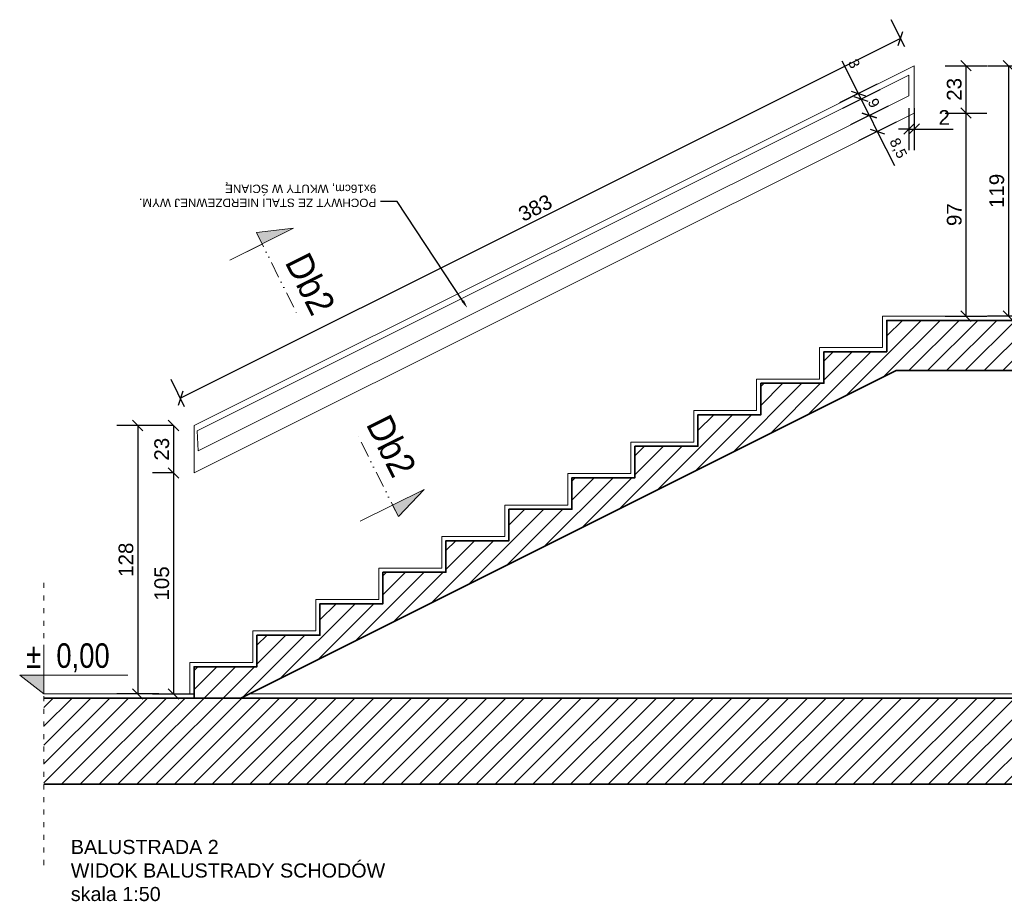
# Model space of a CAD drawing. Header units: millimetres. Extents: x -2720 to 125583, y -8970 to 34912.
# Tile 99 of 105: x 67647 to 68116, y 24263 to 24683. Entities that reach past the tile are written whole.
import ezdxf
from ezdxf import colors
from ezdxf.entities.mleader import LeaderData, LeaderLine
from ezdxf.enums import TextEntityAlignment as Align
from ezdxf.math import Vec2, Vec3

# ---------------------------------------------------------------- set-up
doc = ezdxf.new("R2010")
doc.units = ezdxf.units.MM
doc.linetypes.add('1KS_2KP-50', pattern=[37.05, 12, 6, -6.35, 0, -6.35, 0, -6.35])
doc.linetypes.add('ACAD_ISO03W100', pattern=[30, 12, -18])
for name, color, linetype, lineweight in [('A - Schody', 251, 'Continuous', 13), ('A - widok', 251, 'Continuous', 5), ('A - Ściany konstrukcyjne', 3, 'Continuous', 35), ('A_LINIA PRZEKROJOWA', 223, '1KS_2KP-50', 15), ('A_OPISY', 40, 'Continuous', 9), ('A_WIDOK', 141, 'Continuous', 13), ('A_WYMIAROWANIE', 7, 'Continuous', 9)]:
    doc.layers.add(name, color=color, linetype=linetype, lineweight=lineweight)
doc.layers.add('A_HATCH', color=7, linetype='Continuous', lineweight=5, true_color=0x999999)
doc.styles.add('APLUS', font='arial.ttf', dxfattribs={"width": 0.6})
doc.styles.add('DEMIURG_100_etykiety', font='arial.ttf', dxfattribs={"width": 0.9, "height": 30})
doc.styles.get("Standard").update_dxf_attribs({"font": 'arial.ttf'})
doc.dimstyles.new('1 do 100', dxfattribs={"dimtxt": 10, "dimasz": 8, "dimexe": 10, "dimexo": 10, "dimgap": 2, "dimtad": 1, "dimdec": 0, "dimtxsty": 'Standard', "dimblk": 'OBLIQUE', "dimcen": 2.5, "dimadec": 0, "dimazin": 0, "dimtfac": 1, "dimtdec": 0, "dimtmove": 0, "dimatfit": 3, "dimldrblk": 'OBLIQUE', "dimfxl": 10, "dimfxlon": 1, "dimarcsym": 0})

# ---------------------------------------------------------------- blocks, each defined once
blk = doc.blocks.new('_Oblique')
at = {"color": 0, "linetype": 'ByBlock', "lineweight": -2}
blk.add_line((-0.5, -0.5), (0.5, 0.5), dxfattribs=at)
blk = doc.blocks.new('*D952')
at = {"layer": 'A_WYMIAROWANIE', "color": 0, "lineweight": -2, "ltscale": 2, "transparency": 16777216}
for p, q in [((68068.58, 24670.46), (68062.1, 24683.43)), ((68066.57, 24674.48), (67723.57, 24503.05)), ((67725.58, 24499.03), (67719.1, 24511.99))]:
    blk.add_line(p, q, dxfattribs=at)
at = {"layer": 'Defpoints', "color": 0, "ltscale": 2, "transparency": 16777216}
for p in [(68073.05, 24661.52), (67723.57, 24503.05), (67730.05, 24490.09)]:
    blk.add_point(p, dxfattribs=at)
at = {"layer": 'A_WYMIAROWANIE', "color": 0, "lineweight": -2, "ltscale": 2, "transparency": 16777216, "xscale": 5, "yscale": 5, "zscale": 5}
for p, rotation in [((68066.57, 24674.48), 26.55622090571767), ((67723.57, 24503.05), 206.5562209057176)]:
    blk.add_blockref('_Oblique', p, dxfattribs=dict(at, rotation=rotation))
at = {"layer": 'A_WYMIAROWANIE', "color": 0, "ltscale": 2, "transparency": 16777216, "insert": (67892.58, 24593.75), "char_height": 7, "attachment_point": 5, "rotation": 26.5562}
blk.add_mtext('383', dxfattribs=at)
blk = doc.blocks.new('*D953')
at = {"layer": 'A_WYMIAROWANIE', "color": 0, "lineweight": -2, "ltscale": 2, "transparency": 16777216}
for p, q in [((67720.28, 24490.09), (67710.28, 24490.09)), ((67720.28, 24490.09), (67720.28, 24467.5)), ((67720.28, 24467.5), (67710.28, 24467.5))]:
    blk.add_line(p, q, dxfattribs=at)
at = {"layer": 'Defpoints', "color": 0, "ltscale": 2, "transparency": 16777216}
for p in [(67730.05, 24490.09), (67720.28, 24467.5), (67730.05, 24467.5)]:
    blk.add_point(p, dxfattribs=at)
at = {"layer": 'A_WYMIAROWANIE', "color": 0, "lineweight": -2, "ltscale": 2, "transparency": 16777216, "xscale": 5, "yscale": 5, "zscale": 5}
for p, rotation in [((67720.28, 24490.09), 90), ((67720.28, 24467.5), 270)]:
    blk.add_blockref('_Oblique', p, dxfattribs=dict(at, rotation=rotation))
at = {"layer": 'A_WYMIAROWANIE', "color": 0, "ltscale": 2, "transparency": 16777216, "insert": (67714.7, 24478.79), "char_height": 7, "attachment_point": 5, "rotation": 90}
blk.add_mtext('23', dxfattribs=at)
blk = doc.blocks.new('*D963')
at = {"layer": 'A_WYMIAROWANIE', "color": 0, "lineweight": -2, "ltscale": 2, "transparency": 16777216}
for p, q in [((67720.28, 24467.5), (67710.28, 24467.5)), ((67720.28, 24467.5), (67720.28, 24362.19)), ((67710.28, 24362.19), (67730.28, 24362.19))]:
    blk.add_line(p, q, dxfattribs=at)
at = {"layer": 'Defpoints', "color": 0, "ltscale": 2, "transparency": 16777216}
for p in [(67730.05, 24467.5), (67658.58, 24362.19), (67720.28, 24362.19)]:
    blk.add_point(p, dxfattribs=at)
at = {"layer": 'A_WYMIAROWANIE', "color": 0, "lineweight": -2, "ltscale": 2, "transparency": 16777216, "xscale": 5, "yscale": 5, "zscale": 5}
for p, rotation in [((67720.28, 24467.5), 90), ((67720.28, 24362.19), 270)]:
    blk.add_blockref('_Oblique', p, dxfattribs=dict(at, rotation=rotation))
at = {"layer": 'A_WYMIAROWANIE', "color": 0, "ltscale": 2, "transparency": 16777216, "insert": (67714.7, 24414.84), "char_height": 7, "attachment_point": 5, "rotation": 90}
blk.add_mtext('105', dxfattribs=at)
blk = doc.blocks.new('*D964')
at = {"layer": 'A_WYMIAROWANIE', "color": 0, "lineweight": -2, "ltscale": 2, "transparency": 16777216}
for p, q in [((67713.23, 24490.09), (67693.23, 24490.09)), ((67703.23, 24490.09), (67703.23, 24362.19)), ((67713.23, 24362.19), (67693.23, 24362.19))]:
    blk.add_line(p, q, dxfattribs=at)
at = {"layer": 'Defpoints', "color": 0, "ltscale": 2, "transparency": 16777216}
for p in [(67730.05, 24490.09), (67703.23, 24362.19), (68178.63, 24362.19)]:
    blk.add_point(p, dxfattribs=at)
at = {"layer": 'A_WYMIAROWANIE', "color": 0, "lineweight": -2, "ltscale": 2, "transparency": 16777216, "xscale": 5, "yscale": 5, "zscale": 5}
for p, rotation in [((67703.23, 24490.09), 90), ((67703.23, 24362.19), 270)]:
    blk.add_blockref('_Oblique', p, dxfattribs=dict(at, rotation=rotation))
at = {"layer": 'A_WYMIAROWANIE', "color": 0, "ltscale": 2, "transparency": 16777216, "insert": (67697.65, 24426.14), "char_height": 7, "attachment_point": 5, "rotation": 90}
blk.add_mtext('128', dxfattribs=at)
blk = doc.blocks.new('*D965')
at = {"layer": 'A_WYMIAROWANIE', "color": 0, "lineweight": -2, "ltscale": 2, "transparency": 16777216}
for p, q in [((68087.76, 24661.52), (68107.76, 24661.52)), ((68097.76, 24661.52), (68097.76, 24638.94)), ((68087.76, 24638.94), (68107.76, 24638.94))]:
    blk.add_line(p, q, dxfattribs=at)
at = {"layer": 'Defpoints', "color": 0, "ltscale": 2, "transparency": 16777216}
for p in [(68073.05, 24661.52), (68073.05, 24638.94), (68097.76, 24638.94)]:
    blk.add_point(p, dxfattribs=at)
at = {"layer": 'A_WYMIAROWANIE', "color": 0, "lineweight": -2, "ltscale": 2, "transparency": 16777216, "xscale": 5, "yscale": 5, "zscale": 5}
for p, rotation in [((68097.76, 24661.52), 90), ((68097.76, 24638.94), 270)]:
    blk.add_blockref('_Oblique', p, dxfattribs=dict(at, rotation=rotation))
at = {"layer": 'A_WYMIAROWANIE', "color": 0, "ltscale": 2, "transparency": 16777216, "insert": (68092.18, 24650.23), "char_height": 7, "attachment_point": 5, "rotation": 90}
blk.add_mtext('23', dxfattribs=at)
blk = doc.blocks.new('*D966')
at = {"layer": 'A_WYMIAROWANIE', "color": 0, "lineweight": -2, "ltscale": 2, "transparency": 16777216}
for p, q in [((68087.76, 24638.94), (68107.76, 24638.94)), ((68097.76, 24638.94), (68097.76, 24542.19)), ((68087.76, 24542.19), (68107.76, 24542.19))]:
    blk.add_line(p, q, dxfattribs=at)
at = {"layer": 'Defpoints', "color": 0, "ltscale": 2, "transparency": 16777216}
for p in [(68073.05, 24638.94), (68058.05, 24542.19), (68097.76, 24542.19)]:
    blk.add_point(p, dxfattribs=at)
at = {"layer": 'A_WYMIAROWANIE', "color": 0, "lineweight": -2, "ltscale": 2, "transparency": 16777216, "xscale": 5, "yscale": 5, "zscale": 5}
for p, rotation in [((68097.76, 24638.94), 90), ((68097.76, 24542.19), 270)]:
    blk.add_blockref('_Oblique', p, dxfattribs=dict(at, rotation=rotation))
at = {"layer": 'A_WYMIAROWANIE', "color": 0, "ltscale": 2, "transparency": 16777216, "insert": (68092.19, 24590.56), "char_height": 7, "attachment_point": 5, "rotation": 90}
blk.add_mtext('97', dxfattribs=at)
blk = doc.blocks.new('*D967')
at = {"layer": 'A_WYMIAROWANIE', "color": 0, "lineweight": -2, "ltscale": 2, "transparency": 16777216}
for p, q in [((68108.02, 24661.52), (68128.02, 24661.52)), ((68118.02, 24661.52), (68118.02, 24542.19)), ((68128.02, 24542.19), (68108.02, 24542.19))]:
    blk.add_line(p, q, dxfattribs=at)
at = {"layer": 'Defpoints', "color": 0, "ltscale": 2, "transparency": 16777216}
for p in [(68073.05, 24661.52), (68118.02, 24542.19), (68201.32, 24542.19)]:
    blk.add_point(p, dxfattribs=at)
at = {"layer": 'A_WYMIAROWANIE', "color": 0, "lineweight": -2, "ltscale": 2, "transparency": 16777216, "xscale": 5, "yscale": 5, "zscale": 5}
for p, rotation in [((68118.02, 24661.52), 90), ((68118.02, 24542.19), 270)]:
    blk.add_blockref('_Oblique', p, dxfattribs=dict(at, rotation=rotation))
at = {"layer": 'A_WYMIAROWANIE', "color": 0, "ltscale": 2, "transparency": 16777216, "insert": (68112.45, 24601.85), "char_height": 7, "attachment_point": 5, "rotation": 90}
blk.add_mtext('119', dxfattribs=at)
blk = doc.blocks.new('*D954')
at = {"layer": 'A_WYMIAROWANIE', "color": 0, "lineweight": -2, "ltscale": 2, "transparency": 16777216}
for p, q in [((68070.6, 24641.33), (68070.6, 24621.33)), ((68073.05, 24641.33), (68073.05, 24621.33)), ((68070.6, 24631.33), (68065.6, 24631.33)), ((68070.6, 24631.33), (68073.05, 24631.33)), ((68073.05, 24631.33), (68091.69, 24631.33))]:
    blk.add_line(p, q, dxfattribs=at)
at = {"layer": 'Defpoints', "color": 0, "ltscale": 2, "transparency": 16777216}
for p in [(68070.6, 24652.08), (68073.05, 24652.08), (68073.05, 24631.33)]:
    blk.add_point(p, dxfattribs=at)
at = {"layer": 'A_WYMIAROWANIE', "color": 0, "lineweight": -2, "ltscale": 2, "transparency": 16777216, "xscale": 5, "yscale": 5, "zscale": 5}
blk.add_blockref('_Oblique', (68070.6, 24631.33), dxfattribs=at)
at = {"layer": 'A_WYMIAROWANIE', "color": 0, "lineweight": -2, "ltscale": 2, "transparency": 16777216, "xscale": 5, "yscale": 5, "zscale": 5, "rotation": 180}
blk.add_blockref('_Oblique', (68073.05, 24631.33), dxfattribs=at)
at = {"layer": 'A_WYMIAROWANIE', "color": 0, "ltscale": 2, "transparency": 16777216, "insert": (68087.37, 24636.85), "char_height": 7, "attachment_point": 5}
blk.add_mtext('2', dxfattribs=at)
blk = doc.blocks.new('*D955')
at = {"layer": 'A_WYMIAROWANIE', "color": 0, "lineweight": -2, "ltscale": 2, "transparency": 16777216}
for p, q in [((68060.67, 24642.25), (68042.78, 24633.31)), ((68051.72, 24637.78), (68055.52, 24630.18)), ((68064.47, 24634.65), (68046.58, 24625.71)), ((68055.52, 24630.18), (68063.64, 24613.94))]:
    blk.add_line(p, q, dxfattribs=at)
at = {"layer": 'Defpoints', "color": 0, "ltscale": 2, "transparency": 16777216}
for p in [(68070.6, 24647.22), (68074.4, 24639.61), (68055.52, 24630.18)]:
    blk.add_point(p, dxfattribs=at)
at = {"layer": 'A_WYMIAROWANIE', "color": 0, "lineweight": -2, "ltscale": 2, "transparency": 16777216, "xscale": 5, "yscale": 5, "zscale": 5}
for p, rotation in [((68051.72, 24637.78), 116.5562209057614), ((68055.52, 24630.18), 296.5562209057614)]:
    blk.add_blockref('_Oblique', p, dxfattribs=dict(at, rotation=rotation))
at = {"layer": 'A_WYMIAROWANIE', "color": 0, "ltscale": 2, "transparency": 16777216, "insert": (68065.17, 24622.06), "char_height": 5, "attachment_point": 5, "rotation": 296.5562}
blk.add_mtext('8,5', dxfattribs=at)
blk = doc.blocks.new('*D956')
at = {"layer": 'A_WYMIAROWANIE', "color": 0, "lineweight": -2, "ltscale": 2, "transparency": 16777216}
for p, q in [((68046.49, 24648.25), (68038.77, 24663.7)), ((68055.44, 24652.72), (68037.55, 24643.77)), ((68056.78, 24650.03), (68038.89, 24641.09)), ((68047.83, 24645.56), (68046.49, 24648.25)), ((68047.83, 24645.56), (68050.07, 24641.09))]:
    blk.add_line(p, q, dxfattribs=at)
at = {"layer": 'Defpoints', "color": 0, "ltscale": 2, "transparency": 16777216}
for p in [(68069.26, 24659.63), (68070.6, 24656.94), (68046.49, 24648.25)]:
    blk.add_point(p, dxfattribs=at)
at = {"layer": 'A_WYMIAROWANIE', "color": 0, "lineweight": -2, "ltscale": 2, "transparency": 16777216, "xscale": 5, "yscale": 5, "zscale": 5}
for p, rotation in [((68046.49, 24648.25), 296.5562209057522), ((68047.83, 24645.56), 116.5562209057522)]:
    blk.add_blockref('_Oblique', p, dxfattribs=dict(at, rotation=rotation))
at = {"layer": 'A_WYMIAROWANIE', "color": 0, "ltscale": 2, "transparency": 16777216, "insert": (68044.47, 24662.48), "char_height": 5, "attachment_point": 5, "rotation": 296.5562}
blk.add_mtext('3', dxfattribs=at)
blk = doc.blocks.new('linia przekroju')
at = {"linetype": 'Continuous', "lineweight": 5}
h = blk.add_hatch(color=256, dxfattribs=at)
h.dxf.hatch_style = 1
h.paths.add_polyline_path([(0, -40.5), (0, 39.3), (14.4, 0), (0, 0)])
at = {"linetype": 'Continuous'}
blk.add_lwpolyline([(0, -40.5), (0, 39.3), (14.4, 0), (0, 0)], close=True, dxfattribs=at)
blk.add_lwpolyline([(14.4, 0), (-87.6, -0.1)])
at = {"linetype": 'Continuous', "style": 'DEMIURG_100_etykiety', "width": 0.9, "flags": 8}
blk.add_attdef('NR_PRZEKROJU', (-55.1, 12.6), '', height=30, dxfattribs=at)
blk = doc.blocks.new('*D972')
at = {"layer": 'A_WYMIAROWANIE', "color": 0, "lineweight": -2, "ltscale": 2, "transparency": 16777216}
for p, q in [((68056.78, 24650.03), (68038.89, 24641.09)), ((68051.72, 24637.78), (68047.83, 24645.56)), ((68060.67, 24642.25), (68042.78, 24633.31))]:
    blk.add_line(p, q, dxfattribs=at)
at = {"layer": 'Defpoints', "color": 0, "ltscale": 2, "transparency": 16777216}
for p in [(68070.6, 24656.94), (68047.83, 24645.56), (68070.6, 24647.22)]:
    blk.add_point(p, dxfattribs=at)
at = {"layer": 'A_WYMIAROWANIE', "color": 0, "lineweight": -2, "ltscale": 2, "transparency": 16777216, "xscale": 5, "yscale": 5, "zscale": 5}
for p, rotation in [((68047.83, 24645.56), 116.5562209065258), ((68051.72, 24637.78), 296.5562209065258)]:
    blk.add_blockref('_Oblique', p, dxfattribs=dict(at, rotation=rotation))
at = {"layer": 'A_WYMIAROWANIE', "color": 0, "ltscale": 2, "transparency": 16777216, "insert": (68053.85, 24643.71), "char_height": 5, "attachment_point": 5, "rotation": 296.5562}
blk.add_mtext('9', dxfattribs=at)
blk = doc.blocks.new('*U8')
blk.add_hatch(color=256).paths.add_polyline_path([(0, 0.1532), (-0.198, 0.1532), (0, 0)])
blk.add_line((0, 0.1532), (0, 0.4))
blk.add_lwpolyline([(0, 0.1532), (0, 0), (-0.198, 0.1532), (0.6852, 0.1532)])
at = {"style": 'APLUS', "width": 0.8}
blk.add_attdef('%%P_0.00', text='', height=0.2, dxfattribs=at).set_placement((-0.1457, 0.1532), align=Align.BOTTOM_LEFT)

msp = doc.modelspace()

# ---------------------------------------------------------------- hatches: boundary and pattern name
at = {"layer": 'A_HATCH'}
h = msp.add_hatch(dxfattribs=at)
h.set_pattern_fill('ANSI31', color=256, scale=2)
h.paths.add_polyline_path([(68201.32, 24360.19), (67730.05, 24360.19), (67658.58, 24360.19), (67658.58, 24319.19), (68201.32, 24319.19)])
h.paths.add_polyline_path([(68201.32, 24516.24), (68201.32, 24540.19), (68060.05, 24540.19), (68060.05, 24525.19), (68030.05, 24525.19), (68030.05, 24510.19), (68000.05, 24510.19), (68000.05, 24495.19), (67970.05, 24495.19), (67970.05, 24480.19), (67940.05, 24480.19), (67940.05, 24465.19), (67910.05, 24465.19), (67910.05, 24450.19), (67880.05, 24450.19), (67880.05, 24435.19), (67850.05, 24435.19), (67850.05, 24420.19), (67820.05, 24420.19), (67820.05, 24405.19), (67790.05, 24405.19), (67790.05, 24390.19), (67760.05, 24390.19), (67760.05, 24375.19), (67730.05, 24375.19), (67730.05, 24360.19), (67752.41, 24360.19), (68064.52, 24516.24)])

# ---------------------------------------------------------------- linework, layer by layer
at = {"layer": 'A - Schody', "ltscale": 10}
for p, q in [((67728.05, 24362.19), (67658.58, 24362.19)), ((68201.32, 24362.19), (67756.41, 24362.19))]:
    msp.add_line(p, q, dxfattribs=at)
msp.add_lwpolyline([(68201.32, 24542.19), (68058.05, 24542.19), (68058.05, 24527.19), (68028.05, 24527.19), (68028.05, 24512.19), (67998.05, 24512.19), (67998.05, 24497.19), (67968.05, 24497.19), (67968.05, 24482.19), (67938.05, 24482.19), (67938.05, 24467.19), (67908.05, 24467.19), (67908.05, 24452.19), (67878.05, 24452.19), (67878.05, 24437.19), (67848.05, 24437.19), (67848.05, 24422.19), (67818.05, 24422.19), (67818.05, 24407.19), (67788.05, 24407.19), (67788.05, 24392.19), (67758.05, 24392.19), (67758.05, 24377.19), (67728.05, 24377.19), (67728.05, 24362.19)], dxfattribs=at)
at = {"layer": 'A - widok', "linetype": 'ACAD_ISO03W100', "ltscale": 0.2}
msp.add_line((67658.58, 24280.7), (67658.58, 24415.7), dxfattribs=at)
at = {"layer": 'A - Ściany konstrukcyjne'}
for points in [[(68201.32, 24540.19), (68060.05, 24540.19), (68060.05, 24525.19), (68030.05, 24525.19), (68030.05, 24510.19), (68000.05, 24510.19), (68000.05, 24495.19), (67970.05, 24495.19), (67970.05, 24480.19), (67940.05, 24480.19), (67940.05, 24465.19), (67910.05, 24465.19), (67910.05, 24450.19), (67880.05, 24450.19), (67880.05, 24435.19), (67850.05, 24435.19), (67850.05, 24420.19), (67820.05, 24420.19), (67820.05, 24405.19), (67790.05, 24405.19), (67790.05, 24390.19), (67760.05, 24390.19), (67760.05, 24375.19), (67730.05, 24375.19), (67730.05, 24360.19), (67752.41, 24360.19), (68064.52, 24516.24), (68201.32, 24516.24)], [(68201.32, 24360.19), (67730.05, 24360.19), (67658.58, 24360.19)], [(67658.58, 24319.19), (68201.32, 24319.19)]]:
    msp.add_lwpolyline(points, dxfattribs=at)
at = {"layer": 'A_WIDOK', "ltscale": 2}
for points in [[(68073.05, 24638.94), (68073.05, 24661.52), (67730.05, 24490.09), (67730.05, 24467.5)], [(68070.6, 24647.22), (68070.6, 24656.94), (67731.6, 24487.51), (67732.05, 24478)]]:
    msp.add_lwpolyline(points, close=True, dxfattribs=at)

# ---------------------------------------------------------------- block references
at = {"layer": 'A_LINIA PRZEKROJOWA'}
ref = msp.add_blockref('linia przekroju', (67762.51, 24576.53), dxfattribs=dict(at, xscale=-0.4269980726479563, yscale=0.4269980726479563, zscale=0.4269980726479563, rotation=296.6157697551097))
ref.add_attrib('NR_PRZEKROJU', 'Db2', dxfattribs={"layer": '0', "linetype": 'Continuous', "height": 12.81, "rotation": 296.6158, "style": 'DEMIURG_100_etykiety', "width": 0.9}).set_placement((67769.69, 24566.19), align=Align.BOTTOM_LEFT)
ref = msp.add_blockref('linia przekroju', (67824.67, 24452.18), dxfattribs=dict(at, xscale=0.4269980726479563, yscale=0.4269980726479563, zscale=0.4269980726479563, rotation=296.4966720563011))
ref.add_attrib('NR_PRZEKROJU', 'Db2', dxfattribs={"layer": '0', "linetype": 'Continuous', "height": 12.81, "rotation": 296.4967, "style": 'DEMIURG_100_etykiety', "width": 0.9}).set_placement((67808.29, 24489.03), align=Align.BOTTOM_LEFT)
at = {"layer": 'A_OPISY', "transparency": 33554687, "xscale": 58.3775529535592, "yscale": 58.3775529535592, "zscale": 58.3775529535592, "rotation": 1.435389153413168e-05}
msp.add_blockref('*U8', (67658.58, 24362.19), dxfattribs=at).add_auto_attribs({'%%P_0.00': '%%p  0,00'})

# ---------------------------------------------------------------- texts
at = {"insert": (67671.37, 24292.66), "char_height": 6.7221, "attachment_point": 1}
msp.add_mtext_dynamic_manual_height_columns('BALUSTRADA 2\\PWIDOK BALUSTRADY SCHODÓW\\Pskala 1:50', width=171.1594, gutter_width=2.8, heights=[0], dxfattribs=at)

# ---------------------------------------------------------------- dimensions: what is measured, and where the dimension line sits
at = {"layer": 'A_WYMIAROWANIE', "ltscale": 2}
dim = msp.add_aligned_dim(p1=(68073.05, 24661.52), p2=(67730.05, 24490.09), distance=-14.49, dimstyle='1 do 100', override={"dimtxt": 7, "dimasz": 5}, dxfattribs=at)
dim.commit()
dim.dimension.update_dxf_attribs({"geometry": '*D952', "text_midpoint": (67892.58, 24593.75)})
for p1, p2, distance, text, picture, middle in [((68070.6, 24656.94), (68069.26, 24659.63), 25.45, '3', '*D956', (68044.47, 24662.48)), ((68070.6, 24647.22), (68074.4, 24639.61), -21.11, '8,5', '*D955', (68065.17, 24622.06))]:
    dim = msp.add_aligned_dim(p1=p1, p2=p2, distance=distance, text=text, dimstyle='1 do 100', override={"dimtxt": 5, "dimasz": 5}, dxfattribs=at)
    dim.commit()
    dim.dimension.update_dxf_attribs({"geometry": picture, "text_midpoint": middle})
for base, p1, p2, angle, override, picture, middle in [((68097.76, 24638.94), (68073.05, 24661.52), (68073.05, 24638.94), 90, {"dimtxt": 7, "dimasz": 5}, '*D965', (68092.18, 24650.23)), ((68118.02, 24542.19), (68073.05, 24661.52), (68201.32, 24542.19), 90, {"dimtxt": 7, "dimasz": 5}, '*D967', (68112.45, 24601.85)), ((68047.83, 24645.56), (68070.6, 24647.22), (68070.6, 24656.94), 116.5562, {"dimtxt": 5, "dimasz": 5, "dimtmove": 1}, '*D972', (68053.85, 24643.71)), ((68073.05, 24631.33), (68070.6, 24652.08), (68073.05, 24652.08), 180, {"dimtxt": 7, "dimasz": 5}, '*D954', (68087.37, 24636.85)), ((68097.76, 24542.19), (68073.05, 24638.94), (68058.05, 24542.19), 90, {"dimtxt": 7, "dimasz": 5}, '*D966', (68092.19, 24590.56)), ((67703.23, 24362.19), (67730.05, 24490.09), (68178.63, 24362.19), 90, {"dimtxt": 7, "dimasz": 5}, '*D964', (67697.65, 24426.14)), ((67720.28, 24467.5), (67730.05, 24490.09), (67730.05, 24467.5), 90, {"dimtxt": 7, "dimasz": 5}, '*D953', (67714.7, 24478.79)), ((67720.28, 24362.19), (67730.05, 24467.5), (67658.58, 24362.19), 90, {"dimtxt": 7, "dimasz": 5}, '*D963', (67714.7, 24414.84))]:
    dim = msp.add_linear_dim(base=base, p1=p1, p2=p2, angle=angle, dimstyle='1 do 100', override=override, dxfattribs=at)
    dim.commit()
    dim.dimension.update_dxf_attribs({"geometry": picture, "text_midpoint": middle})

# ---------------------------------------------------------------- leaders
at = {"ltscale": 2}
ml = msp.add_multileader_mtext('Standard', dxfattribs=at)
ml.set_content('POCHWYT ZE STALI NIERDZEWNEJ WYM. 9x16cm, WKUTY W ŚCIANĘ', color=256)
ml.set_leader_properties()
ml.build(insert=Vec2(0, 0))
ctx = ml.context
ctx.base_point, ctx.plane_origin, ctx.plane_x_axis, ctx.plane_y_axis = Vec3(67818.86, 24596.76), Vec3(67745.99, 24511.92), Vec3(-1, 0), Vec3(0, -1)
notes = []
notes.append((ctx, [(0, (1, 1, 0), (67826.86, 24596.76), (-1, 0), 8, [(0, [(67860.27, 24546.05)], 0, [])])]))
ctx.mtext.insert, ctx.mtext.text_direction, ctx.mtext.rotation, ctx.mtext.width, ctx.mtext.flow_direction = Vec3(67816.86, 24594.17), Vec3(-1, 0), 3.141593, 122.9031, 5
for ctx, leaders in notes:
    for number, flags, end, landing, length, lines in leaders:
        leader = LeaderData()
        leader.index, (leader.has_last_leader_line, leader.has_dogleg_vector, leader.attachment_direction) = number, flags
        leader.last_leader_point, leader.dogleg_vector, leader.dogleg_length = Vec3(end), Vec3(landing), length
        for number, points, colour, breaks in lines:
            line = LeaderLine()
            line.index, line.vertices, line.color, line.breaks = number, Vec3.list(points), colors.encode_raw_color(colour), breaks
            leader.lines.append(line)
        ctx.leaders.append(leader)

doc.saveas('drawing.dxf')
